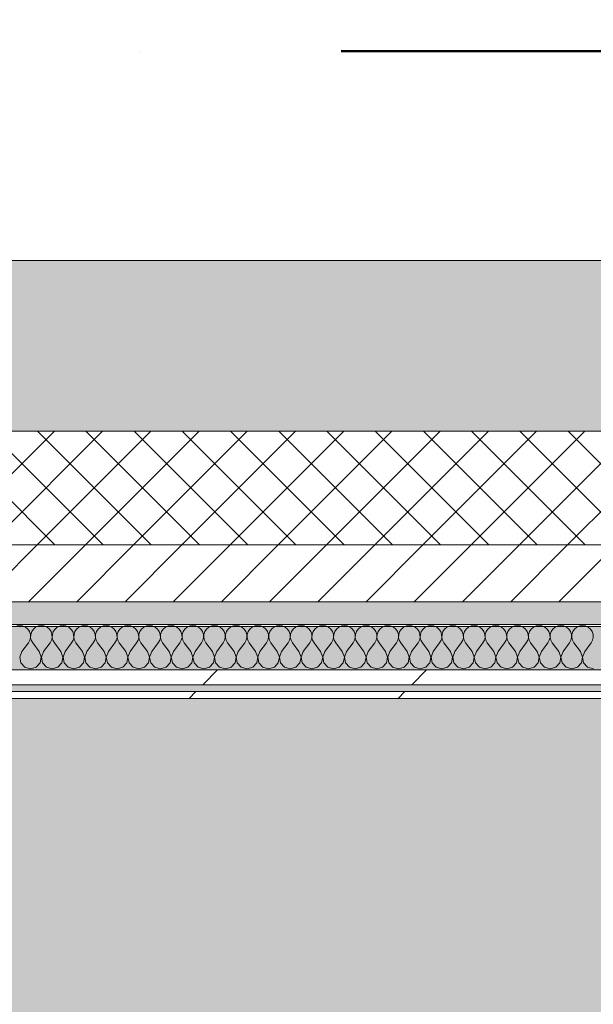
# Model space of a CAD drawing. Header units: millimetres. Extents: x -30280 to 19093, y -19284 to 4746.
# Tile 212 of 256: x -4648 to -4143, y -12673 to -11807. Entities that reach past the tile are written whole.
import ezdxf

# ---------------------------------------------------------------- set-up
doc = ezdxf.new("R2010")
doc.units = ezdxf.units.MM
doc.header["$MEASUREMENT"] = 0
doc.linetypes.add('Punto & Rayas', pattern=[670.277762, 317.5, -176.388889, 0, -176.388874])
doc.linetypes.add('Wipeout_Contour', pattern=[1000, 0, -1000])
for name, color, linetype, lineweight, true_color in [('01_2D_Ambit_Pluma_Nº__242', 7, 'Continuous', 50, 0xfb0013), ('12_FAÇ_Façana_Pluma_Nº__102', 7, 'Continuous', 5, 0xcccccc), ('12_FAÇ_Façana_Pluma_Nº__174', 7, 'Continuous', 13, 0xe4ad2c), ('12_FAÇ_Façana_Pluma_Nº__176', 7, 'Continuous', 15, 0x93a0c6), ('Nuevo_07_CR_Cel Ras pladur_Pluma_Nº__102', 7, 'Continuous', 5, 0xcccccc), ('Nuevo_08_E_Envans secs_Pluma_Nº__102', 7, 'Continuous', 5, 0xcccccc), ('Nuevo_08_E_Envans secs_Pluma_Nº__171', 171, 'Continuous', 13, 0xaaaaff), ('Nuevo_08_E_Envans secs_Pluma_Nº__177', 7, 'Continuous', 15, 0xf7e046)]:
    doc.layers.add(name, color=color, linetype=linetype, lineweight=lineweight, true_color=true_color)
for name, color, linetype in [('12_FAÇ_Façana', 7, 'Continuous'), ('Nuevo_07_CR_Cel Ras pladur', 7, 'Continuous'), ('Nuevo_08_E_Envans secs', 7, 'Continuous')]:
    doc.layers.add(name, color=color, linetype=linetype)
for name, color, linetype, lineweight in [('12_FAÇ_Façana_Pluma_Nº__2', 8, 'Continuous', 5), ('12_FAÇ_Façana_Pluma_Nº__7', 7, 'Continuous', 5), ('Nuevo_08_E_Envans secs_Pluma_Nº__1', 7, 'Continuous', 5)]:
    doc.layers.add(name, color=color, linetype=linetype, lineweight=lineweight)
pattern_1 = [(45, (0, 0), (-183.848, 183.848), [195, -65]), (45, (7e-14, 183.85), (-183.8478, 183.8478), [195, -65])]

# ---------------------------------------------------------------- blocks, each defined once
blk = doc.blocks.new('Forjado_1_1', base_point=(-28050.85, 1700.85))
at = {"layer": 'Nuevo_07_CR_Cel Ras pladur_Pluma_Nº__102', "linetype": 'Continuous', "lineweight": 0, "true_color": 0x333333}
h = blk.add_hatch(color=250, dxfattribs=at)
h.paths.add_polyline_path([(-28050.85, 1700.85), (-1702.11, 1700.85), (-1556.11, 1700.85), (-1556.11, -1703.98), (-1619.11, -1703.98), (-1619.11, -6940.7), (-1544.11, -6940.7), (-1544.11, -7505.7), (-1616.26, -7505.7), (-1616.05, -11923.98), (-1552.9, -11923.98), (-1552.9, -12503.98), (-2036.11, -12503.98), (-2036.11, -12340.7), (-6985.39, -12340.7), (-6985.39, -12549.28), (-7491.4, -12549.28), (-7491.4, -12393.7), (-10655.85, -12393.7), (-10657.1, -13685.07), (-1603.63, -13694.56), (-1609.23, -16937.98), (375.89, -16937.98), (375.89, -16738.98), (1128.89, -16738.98), (1128.89, -17066.98), (2622.91, -17066.98), (5778.89, -17066.98), (5778.89, -16738.98), (6378.89, -16738.98), (6378.89, -12488.98), (5778.89, -12488.98), (5763.89, -12069.98), (3832.9, -12069.98), (2768.91, -12069.98), (2768.91, -12619.14), (2622.91, -12619.14), (2622.91, -12069.98), (843.89, -12069.98), (843.89, -12503.98), (363.89, -12503.98), (363.89, -11923.98), (6641.89, -11923.98), (6627.87, -9203.97), (6003.89, -9207.42), (6010.89, -7490.7), (5790.89, -7490.7), (5790.89, -6940.7), (6010.89, -6940.7), (6010.89, -1710.7), (5770.89, -1710.7), (5770.89, 3861.73), (-28038.85, 3861.73)])
h.paths.add_polyline_path([(7.39, -9099.15), (-1192.61, -9099.15), (-1192.61, 1700.85), (7.39, 1700.85)], flags=0)
h.paths.add_polyline_path([(-1181.11, -11348.2), (-1181.11, -9848.2), (5718.89, -9848.2), (5718.89, -11348.2)], flags=0)
h.paths.add_polyline_path([(38, -16371.48), (-1162, -16371.48), (-1162, -12771.48), (38, -12771.48)], flags=0)
h.paths.add_polyline_path([(2309.36, -16371.48), (1109.36, -16371.48), (1109.36, -12771.48), (2309.36, -12771.48)], flags=0)
h.paths.add_polyline_path([(2226.83, -8799.15), (2226.83, 1400.85), (3726.83, 1400.85), (3726.83, -8799.15)], flags=0)
h.paths.add_polyline_path([(3832.9, -12471.48), (5032.9, -12471.48), (5032.9, -16671.48), (3832.9, -16671.48)], flags=0)
at = {"layer": 'Nuevo_07_CR_Cel Ras pladur_Pluma_Nº__102', "color": 254, "linetype": 'Continuous', "lineweight": 5, "true_color": 0xcccccc, "flags": 128}
blk.add_lwpolyline([(1128.89, -16738.98), (375.89, -16738.98), (375.89, -16937.98), (-1609.23, -16937.98), (-1603.63, -13694.56), (-10657.1, -13685.07), (-10655.85, -12393.7), (-7491.4, -12393.7), (-7491.4, -12549.28), (-6985.39, -12549.28), (-6985.39, -12340.7), (-2036.11, -12340.7), (-2036.11, -12503.98), (-1552.9, -12503.98), (-1552.9, -11923.98), (-1616.05, -11923.98), (-1616.26, -7505.7)], dxfattribs=at)
blk = doc.blocks.new('Muro_21_1', base_point=(-3301.11, -12338.98))
at = {"layer": '12_FAÇ_Façana_Pluma_Nº__102', "linetype": 'Continuous', "lineweight": 0, "true_color": 0xe5e5e5}
blk.add_hatch(color=254, dxfattribs=at).paths.add_polyline_path([(-5841.11, -12018.98), (-5841.11, -12168.98), (-3748.89, -12168.98), (-3748.89, -12018.98)])
at = {"layer": '12_FAÇ_Façana_Pluma_Nº__174', "linetype": 'Continuous', "lineweight": 13, "true_color": 0xe4ad2c}
h = blk.add_hatch(dxfattribs=at)
h.set_pattern_fill('SATE_Aislamiento_0001', color=42, style=0, pattern_type=2)
h.set_pattern_definition([(45, (0, 0), (-21.213203, 21.213203), []), (135, (0, 0), (21.213203, 21.213203), [])])
h.paths.add_polyline_path([(-5841.11, -12268.98), (-3748.89, -12268.98), (-3748.89, -12168.98), (-5841.11, -12168.98)])
at = {"layer": '12_FAÇ_Façana_Pluma_Nº__176', "linetype": 'Continuous', "lineweight": 0, "true_color": 0x495063}
blk.add_hatch(color=251, dxfattribs=at).paths.add_polyline_path([(-5841.11, -12338.98), (-3748.89, -12338.98), (-3748.89, -12318.98), (-5841.11, -12318.98)])
at = {"layer": '12_FAÇ_Façana_Pluma_Nº__2', "linetype": 'Continuous', "lineweight": 5}
h = blk.add_hatch(dxfattribs=at)
h.set_pattern_fill('Ceramic_0001', color=8, style=0, pattern_type=2)
h.set_pattern_definition([(45, (0, 0), (-21.213203, 21.213203), [])])
h.paths.add_polyline_path([(-5841.11, -12318.98), (-3748.89, -12318.98), (-3748.89, -12268.98), (-5841.11, -12268.98)])
at = {"layer": '12_FAÇ_Façana_Pluma_Nº__7', "color": 7, "linetype": 'Continuous', "lineweight": 5}
for p, q in [((-5841.11, -12168.98), (-3748.89, -12168.98)), ((-5841.11, -12268.98), (-3748.89, -12268.98)), ((-5841.11, -12318.98), (-3748.89, -12318.98))]:
    blk.add_line(p, q, dxfattribs=at)
at = {"layer": '12_FAÇ_Façana_Pluma_Nº__7', "color": 7, "linetype": 'Continuous', "lineweight": 5, "flags": 128}
for points in [[(-3748.89, -12018.98), (-5841.11, -12018.98)], [(-5841.11, -12338.98), (-3748.89, -12338.98)]]:
    blk.add_lwpolyline(points, dxfattribs=at)
blk = doc.blocks.new('*X784')
at = {"layer": 'Nuevo_08_E_Envans secs_Pluma_Nº__102', "color": 254, "linetype": 'Continuous', "lineweight": 5, "true_color": 0xcccccc}
for p, q in [((-4647.62, -12339.93), (-4650.22, -12340.29)), ((-4645.02, -12340.29), (-4647.62, -12339.93)), ((-4642.61, -12341.35), (-4645.02, -12340.29)), ((-4640.59, -12343.03), (-4642.61, -12341.35)), ((-4639.1, -12345.19), (-4640.59, -12343.03)), ((-4638.26, -12347.68), (-4639.1, -12345.19)), ((-4637.09, -12345.19), (-4637.93, -12347.68)), ((-4635.6, -12343.03), (-4637.09, -12345.19)), ((-4633.58, -12341.35), (-4635.6, -12343.03)), ((-4631.17, -12340.29), (-4633.58, -12341.35)), ((-4628.57, -12339.93), (-4631.17, -12340.29)), ((-4625.97, -12340.29), (-4628.57, -12339.93)), ((-4623.56, -12341.35), (-4625.97, -12340.29)), ((-4621.54, -12343.03), (-4623.56, -12341.35)), ((-4620.05, -12345.19), (-4621.54, -12343.03)), ((-4619.21, -12347.68), (-4620.05, -12345.19)), ((-4618.04, -12345.19), (-4618.88, -12347.68)), ((-4616.55, -12343.03), (-4618.04, -12345.19)), ((-4614.53, -12341.35), (-4616.55, -12343.03)), ((-4612.13, -12340.29), (-4614.53, -12341.35)), ((-4609.52, -12339.93), (-4612.13, -12340.29)), ((-4606.92, -12340.29), (-4609.52, -12339.93)), ((-4604.52, -12341.35), (-4606.92, -12340.29)), ((-4602.49, -12343.03), (-4604.52, -12341.35)), ((-4601.01, -12345.19), (-4602.49, -12343.03)), ((-4600.17, -12347.68), (-4601.01, -12345.19)), ((-4598.99, -12345.19), (-4599.83, -12347.68)), ((-4597.51, -12343.03), (-4598.99, -12345.19)), ((-4595.48, -12341.35), (-4597.51, -12343.03)), ((-4593.08, -12340.29), (-4595.48, -12341.35)), ((-4590.48, -12339.93), (-4593.08, -12340.29)), ((-4587.87, -12340.29), (-4590.48, -12339.93)), ((-4585.47, -12341.35), (-4587.87, -12340.29)), ((-4583.45, -12343.03), (-4585.47, -12341.35)), ((-4581.96, -12345.19), (-4583.45, -12343.03)), ((-4581.12, -12347.68), (-4581.96, -12345.19)), ((-4579.95, -12345.19), (-4580.79, -12347.68)), ((-4578.46, -12343.03), (-4579.95, -12345.19)), ((-4576.44, -12341.35), (-4578.46, -12343.03)), ((-4574.03, -12340.29), (-4576.44, -12341.35)), ((-4571.43, -12339.93), (-4574.03, -12340.29)), ((-4568.83, -12340.29), (-4571.43, -12339.93)), ((-4566.42, -12341.35), (-4568.83, -12340.29)), ((-4564.4, -12343.03), (-4566.42, -12341.35)), ((-4562.91, -12345.19), (-4564.4, -12343.03)), ((-4562.07, -12347.68), (-4562.91, -12345.19)), ((-4560.9, -12345.19), (-4561.74, -12347.68)), ((-4559.41, -12343.03), (-4560.9, -12345.19)), ((-4557.39, -12341.35), (-4559.41, -12343.03)), ((-4554.98, -12340.29), (-4557.39, -12341.35)), ((-4552.38, -12339.93), (-4554.98, -12340.29)), ((-4549.78, -12340.29), (-4552.38, -12339.93)), ((-4547.37, -12341.35), (-4549.78, -12340.29)), ((-4545.35, -12343.03), (-4547.37, -12341.35)), ((-4543.86, -12345.19), (-4545.35, -12343.03)), ((-4543.02, -12347.68), (-4543.86, -12345.19)), ((-4541.85, -12345.19), (-4542.69, -12347.68)), ((-4540.36, -12343.03), (-4541.85, -12345.19)), ((-4538.34, -12341.35), (-4540.36, -12343.03)), ((-4535.94, -12340.29), (-4538.34, -12341.35)), ((-4533.33, -12339.93), (-4535.94, -12340.29)), ((-4530.73, -12340.29), (-4533.33, -12339.93)), ((-4528.33, -12341.35), (-4530.73, -12340.29)), ((-4526.3, -12343.03), (-4528.33, -12341.35)), ((-4524.81, -12345.19), (-4526.3, -12343.03)), ((-4523.98, -12347.68), (-4524.81, -12345.19)), ((-4522.8, -12345.19), (-4523.64, -12347.68)), ((-4521.32, -12343.03), (-4522.8, -12345.19)), ((-4519.29, -12341.35), (-4521.32, -12343.03)), ((-4516.89, -12340.29), (-4519.29, -12341.35)), ((-4514.29, -12339.93), (-4516.89, -12340.29)), ((-4511.68, -12340.29), (-4514.29, -12339.93)), ((-4509.28, -12341.35), (-4511.68, -12340.29)), ((-4507.26, -12343.03), (-4509.28, -12341.35)), ((-4505.77, -12345.19), (-4507.26, -12343.03)), ((-4504.93, -12347.68), (-4505.77, -12345.19)), ((-4503.76, -12345.19), (-4504.6, -12347.68)), ((-4502.27, -12343.03), (-4503.76, -12345.19)), ((-4500.25, -12341.35), (-4502.27, -12343.03)), ((-4497.84, -12340.29), (-4500.25, -12341.35)), ((-4495.24, -12339.93), (-4497.84, -12340.29)), ((-4492.64, -12340.29), (-4495.24, -12339.93)), ((-4490.23, -12341.35), (-4492.64, -12340.29)), ((-4488.21, -12343.03), (-4490.23, -12341.35)), ((-4486.72, -12345.19), (-4488.21, -12343.03)), ((-4485.88, -12347.68), (-4486.72, -12345.19)), ((-4484.71, -12345.19), (-4485.55, -12347.68)), ((-4483.22, -12343.03), (-4484.71, -12345.19)), ((-4481.2, -12341.35), (-4483.22, -12343.03)), ((-4478.79, -12340.29), (-4481.2, -12341.35)), ((-4476.19, -12339.93), (-4478.79, -12340.29)), ((-4473.59, -12340.29), (-4476.19, -12339.93)), ((-4471.18, -12341.35), (-4473.59, -12340.29)), ((-4469.16, -12343.03), (-4471.18, -12341.35)), ((-4467.67, -12345.19), (-4469.16, -12343.03)), ((-4466.83, -12347.68), (-4467.67, -12345.19)), ((-4465.66, -12345.19), (-4466.5, -12347.68)), ((-4464.17, -12343.03), (-4465.66, -12345.19)), ((-4462.15, -12341.35), (-4464.17, -12343.03)), ((-4459.75, -12340.29), (-4462.15, -12341.35)), ((-4457.14, -12339.93), (-4459.75, -12340.29)), ((-4454.54, -12340.29), (-4457.14, -12339.93)), ((-4452.14, -12341.35), (-4454.54, -12340.29)), ((-4450.11, -12343.03), (-4452.14, -12341.35)), ((-4448.62, -12345.19), (-4450.11, -12343.03)), ((-4447.78, -12347.68), (-4448.62, -12345.19)), ((-4446.61, -12345.19), (-4447.45, -12347.68)), ((-4445.13, -12343.03), (-4446.61, -12345.19)), ((-4443.1, -12341.35), (-4445.13, -12343.03)), ((-4440.7, -12340.29), (-4443.1, -12341.35)), ((-4438.1, -12339.93), (-4440.7, -12340.29)), ((-4435.49, -12340.29), (-4438.1, -12339.93)), ((-4433.09, -12341.35), (-4435.49, -12340.29)), ((-4431.06, -12343.03), (-4433.09, -12341.35)), ((-4429.58, -12345.19), (-4431.06, -12343.03)), ((-4428.74, -12347.68), (-4429.58, -12345.19)), ((-4427.57, -12345.19), (-4428.41, -12347.68)), ((-4426.08, -12343.03), (-4427.57, -12345.19)), ((-4424.05, -12341.35), (-4426.08, -12343.03)), ((-4421.65, -12340.29), (-4424.05, -12341.35)), ((-4419.05, -12339.93), (-4421.65, -12340.29)), ((-4416.45, -12340.29), (-4419.05, -12339.93)), ((-4414.04, -12341.35), (-4416.45, -12340.29)), ((-4412.02, -12343.03), (-4414.04, -12341.35)), ((-4410.53, -12345.19), (-4412.02, -12343.03)), ((-4409.69, -12347.68), (-4410.53, -12345.19)), ((-4408.52, -12345.19), (-4409.36, -12347.68)), ((-4407.03, -12343.03), (-4408.52, -12345.19)), ((-4405.01, -12341.35), (-4407.03, -12343.03)), ((-4402.6, -12340.29), (-4405.01, -12341.35)), ((-4400, -12339.93), (-4402.6, -12340.29)), ((-4397.4, -12340.29), (-4400, -12339.93)), ((-4394.99, -12341.35), (-4397.4, -12340.29)), ((-4392.97, -12343.03), (-4394.99, -12341.35)), ((-4391.48, -12345.19), (-4392.97, -12343.03)), ((-4390.64, -12347.68), (-4391.48, -12345.19)), ((-4389.47, -12345.19), (-4390.31, -12347.68)), ((-4387.98, -12343.03), (-4389.47, -12345.19)), ((-4385.96, -12341.35), (-4387.98, -12343.03)), ((-4383.55, -12340.29), (-4385.96, -12341.35)), ((-4380.95, -12339.93), (-4383.55, -12340.29)), ((-4378.35, -12340.29), (-4380.95, -12339.93)), ((-4375.95, -12341.35), (-4378.35, -12340.29)), ((-4373.92, -12343.03), (-4375.95, -12341.35)), ((-4372.43, -12345.19), (-4373.92, -12343.03)), ((-4371.59, -12347.68), (-4372.43, -12345.19)), ((-4370.42, -12345.19), (-4371.26, -12347.68)), ((-4368.94, -12343.03), (-4370.42, -12345.19)), ((-4366.91, -12341.35), (-4368.94, -12343.03)), ((-4364.51, -12340.29), (-4366.91, -12341.35)), ((-4361.9, -12339.93), (-4364.51, -12340.29)), ((-4359.3, -12340.29), (-4361.9, -12339.93)), ((-4356.9, -12341.35), (-4359.3, -12340.29)), ((-4354.87, -12343.03), (-4356.9, -12341.35)), ((-4353.39, -12345.19), (-4354.87, -12343.03)), ((-4352.55, -12347.68), (-4353.39, -12345.19)), ((-4351.38, -12345.19), (-4352.22, -12347.68)), ((-4349.89, -12343.03), (-4351.38, -12345.19)), ((-4347.86, -12341.35), (-4349.89, -12343.03)), ((-4345.46, -12340.29), (-4347.86, -12341.35)), ((-4342.86, -12339.93), (-4345.46, -12340.29)), ((-4340.25, -12340.29), (-4342.86, -12339.93)), ((-4337.85, -12341.35), (-4340.25, -12340.29)), ((-4335.83, -12343.03), (-4337.85, -12341.35)), ((-4334.34, -12345.19), (-4335.83, -12343.03)), ((-4333.5, -12347.68), (-4334.34, -12345.19)), ((-4332.33, -12345.19), (-4333.17, -12347.68)), ((-4330.84, -12343.03), (-4332.33, -12345.19)), ((-4328.82, -12341.35), (-4330.84, -12343.03)), ((-4326.41, -12340.29), (-4328.82, -12341.35)), ((-4323.81, -12339.93), (-4326.41, -12340.29)), ((-4321.21, -12340.29), (-4323.81, -12339.93)), ((-4318.8, -12341.35), (-4321.21, -12340.29)), ((-4316.78, -12343.03), (-4318.8, -12341.35)), ((-4315.29, -12345.19), (-4316.78, -12343.03)), ((-4314.45, -12347.68), (-4315.29, -12345.19)), ((-4313.28, -12345.19), (-4314.12, -12347.68)), ((-4311.79, -12343.03), (-4313.28, -12345.19)), ((-4309.77, -12341.35), (-4311.79, -12343.03)), ((-4307.36, -12340.29), (-4309.77, -12341.35)), ((-4304.76, -12339.93), (-4307.36, -12340.29)), ((-4302.16, -12340.29), (-4304.76, -12339.93)), ((-4299.75, -12341.35), (-4302.16, -12340.29)), ((-4297.73, -12343.03), (-4299.75, -12341.35)), ((-4296.24, -12345.19), (-4297.73, -12343.03)), ((-4295.4, -12347.68), (-4296.24, -12345.19)), ((-4294.23, -12345.19), (-4295.07, -12347.68)), ((-4292.74, -12343.03), (-4294.23, -12345.19)), ((-4290.72, -12341.35), (-4292.74, -12343.03)), ((-4288.32, -12340.29), (-4290.72, -12341.35)), ((-4285.71, -12339.93), (-4288.32, -12340.29)), ((-4283.11, -12340.29), (-4285.71, -12339.93)), ((-4280.71, -12341.35), (-4283.11, -12340.29)), ((-4278.68, -12343.03), (-4280.71, -12341.35)), ((-4277.2, -12345.19), (-4278.68, -12343.03)), ((-4276.36, -12347.68), (-4277.2, -12345.19)), ((-4275.19, -12345.19), (-4276.02, -12347.68)), ((-4273.7, -12343.03), (-4275.19, -12345.19)), ((-4271.67, -12341.35), (-4273.7, -12343.03)), ((-4269.27, -12340.29), (-4271.67, -12341.35)), ((-4266.67, -12339.93), (-4269.27, -12340.29)), ((-4264.06, -12340.29), (-4266.67, -12339.93)), ((-4261.66, -12341.35), (-4264.06, -12340.29)), ((-4259.64, -12343.03), (-4261.66, -12341.35)), ((-4258.15, -12345.19), (-4259.64, -12343.03)), ((-4257.31, -12347.68), (-4258.15, -12345.19)), ((-4256.14, -12345.19), (-4256.98, -12347.68)), ((-4254.65, -12343.03), (-4256.14, -12345.19)), ((-4252.63, -12341.35), (-4254.65, -12343.03)), ((-4250.22, -12340.29), (-4252.63, -12341.35)), ((-4247.62, -12339.93), (-4250.22, -12340.29)), ((-4245.02, -12340.29), (-4247.62, -12339.93)), ((-4242.61, -12341.35), (-4245.02, -12340.29)), ((-4240.59, -12343.03), (-4242.61, -12341.35)), ((-4239.1, -12345.19), (-4240.59, -12343.03)), ((-4238.26, -12347.68), (-4239.1, -12345.19)), ((-4237.09, -12345.19), (-4237.93, -12347.68)), ((-4235.6, -12343.03), (-4237.09, -12345.19)), ((-4233.58, -12341.35), (-4235.6, -12343.03)), ((-4231.17, -12340.29), (-4233.58, -12341.35)), ((-4228.57, -12339.93), (-4231.17, -12340.29)), ((-4225.97, -12340.29), (-4228.57, -12339.93)), ((-4223.56, -12341.35), (-4225.97, -12340.29)), ((-4221.54, -12343.03), (-4223.56, -12341.35)), ((-4220.05, -12345.19), (-4221.54, -12343.03)), ((-4219.21, -12347.68), (-4220.05, -12345.19)), ((-4218.04, -12345.19), (-4218.88, -12347.68)), ((-4216.55, -12343.03), (-4218.04, -12345.19)), ((-4214.53, -12341.35), (-4216.55, -12343.03)), ((-4212.13, -12340.29), (-4214.53, -12341.35)), ((-4209.52, -12339.93), (-4212.13, -12340.29)), ((-4206.92, -12340.29), (-4209.52, -12339.93)), ((-4204.52, -12341.35), (-4206.92, -12340.29)), ((-4202.49, -12343.03), (-4204.52, -12341.35)), ((-4201.01, -12345.19), (-4202.49, -12343.03)), ((-4200.17, -12347.68), (-4201.01, -12345.19)), ((-4198.99, -12345.19), (-4199.83, -12347.68)), ((-4197.51, -12343.03), (-4198.99, -12345.19)), ((-4195.48, -12341.35), (-4197.51, -12343.03)), ((-4193.08, -12340.29), (-4195.48, -12341.35)), ((-4190.48, -12339.93), (-4193.08, -12340.29)), ((-4187.87, -12340.29), (-4190.48, -12339.93)), ((-4185.47, -12341.35), (-4187.87, -12340.29)), ((-4183.45, -12343.03), (-4185.47, -12341.35)), ((-4181.96, -12345.19), (-4183.45, -12343.03)), ((-4181.12, -12347.68), (-4181.96, -12345.19)), ((-4179.95, -12345.19), (-4180.79, -12347.68)), ((-4178.46, -12343.03), (-4179.95, -12345.19)), ((-4176.44, -12341.35), (-4178.46, -12343.03)), ((-4174.03, -12340.29), (-4176.44, -12341.35)), ((-4171.43, -12339.93), (-4174.03, -12340.29)), ((-4168.83, -12340.29), (-4171.43, -12339.93)), ((-4166.42, -12341.35), (-4168.83, -12340.29)), ((-4164.4, -12343.03), (-4166.42, -12341.35)), ((-4162.91, -12345.19), (-4164.4, -12343.03)), ((-4162.07, -12347.68), (-4162.91, -12345.19)), ((-4160.9, -12345.19), (-4161.74, -12347.68)), ((-4159.41, -12343.03), (-4160.9, -12345.19)), ((-4157.39, -12341.35), (-4159.41, -12343.03)), ((-4154.98, -12340.29), (-4157.39, -12341.35)), ((-4152.38, -12339.93), (-4154.98, -12340.29)), ((-4149.78, -12340.29), (-4152.38, -12339.93)), ((-4147.37, -12341.35), (-4149.78, -12340.29)), ((-4145.35, -12343.03), (-4147.37, -12341.35)), ((-4143.86, -12345.19), (-4145.35, -12343.03)), ((-4143.02, -12347.68), (-4143.86, -12345.19)), ((-4645.71, -12362.79), (-4640, -12355.17)), ((-4640, -12355.17), (-4638.73, -12352.87)), ((-4638.73, -12352.87), (-4638.13, -12350.31)), ((-4638.13, -12350.31), (-4638.26, -12347.68)), ((-4637.93, -12347.68), (-4638.06, -12350.31)), ((-4638.06, -12350.31), (-4637.46, -12352.87)), ((-4637.46, -12352.87), (-4636.19, -12355.17)), ((-4630.48, -12362.79), (-4636.19, -12355.17)), ((-4626.67, -12362.79), (-4620.95, -12355.17)), ((-4620.95, -12355.17), (-4619.68, -12352.87)), ((-4619.68, -12352.87), (-4619.09, -12350.31)), ((-4619.09, -12350.31), (-4619.21, -12347.68)), ((-4618.88, -12347.68), (-4619.01, -12350.31)), ((-4619.01, -12350.31), (-4618.41, -12352.87)), ((-4618.41, -12352.87), (-4617.14, -12355.17)), ((-4611.43, -12362.79), (-4617.14, -12355.17)), ((-4607.62, -12362.79), (-4601.9, -12355.17)), ((-4601.9, -12355.17), (-4600.63, -12352.87)), ((-4600.63, -12352.87), (-4600.04, -12350.31)), ((-4600.04, -12350.31), (-4600.17, -12347.68)), ((-4599.83, -12347.68), (-4599.96, -12350.31)), ((-4599.96, -12350.31), (-4599.37, -12352.87)), ((-4599.37, -12352.87), (-4598.1, -12355.17)), ((-4592.38, -12362.79), (-4598.1, -12355.17)), ((-4588.57, -12362.79), (-4582.86, -12355.17)), ((-4582.86, -12355.17), (-4581.59, -12352.87)), ((-4581.59, -12352.87), (-4580.99, -12350.31)), ((-4580.99, -12350.31), (-4581.12, -12347.68)), ((-4580.79, -12347.68), (-4580.91, -12350.31)), ((-4580.91, -12350.31), (-4580.32, -12352.87)), ((-4580.32, -12352.87), (-4579.05, -12355.17)), ((-4573.33, -12362.79), (-4579.05, -12355.17)), ((-4569.52, -12362.79), (-4563.81, -12355.17)), ((-4563.81, -12355.17), (-4562.54, -12352.87)), ((-4562.54, -12352.87), (-4561.94, -12350.31)), ((-4561.94, -12350.31), (-4562.07, -12347.68)), ((-4561.74, -12347.68), (-4561.87, -12350.31)), ((-4561.87, -12350.31), (-4561.27, -12352.87)), ((-4561.27, -12352.87), (-4560, -12355.17)), ((-4554.29, -12362.79), (-4560, -12355.17)), ((-4550.48, -12362.79), (-4544.76, -12355.17)), ((-4544.76, -12355.17), (-4543.49, -12352.87)), ((-4543.49, -12352.87), (-4542.9, -12350.31)), ((-4542.9, -12350.31), (-4543.02, -12347.68)), ((-4542.69, -12347.68), (-4542.82, -12350.31)), ((-4542.82, -12350.31), (-4542.22, -12352.87)), ((-4542.22, -12352.87), (-4540.95, -12355.17)), ((-4535.24, -12362.79), (-4540.95, -12355.17)), ((-4531.43, -12362.79), (-4525.71, -12355.17)), ((-4525.71, -12355.17), (-4524.44, -12352.87)), ((-4524.44, -12352.87), (-4523.85, -12350.31)), ((-4523.85, -12350.31), (-4523.98, -12347.68)), ((-4523.64, -12347.68), (-4523.77, -12350.31)), ((-4523.77, -12350.31), (-4523.18, -12352.87)), ((-4523.18, -12352.87), (-4521.9, -12355.17)), ((-4516.19, -12362.79), (-4521.9, -12355.17)), ((-4512.38, -12362.79), (-4506.67, -12355.17)), ((-4506.67, -12355.17), (-4505.4, -12352.87)), ((-4505.4, -12352.87), (-4504.8, -12350.31)), ((-4504.8, -12350.31), (-4504.93, -12347.68)), ((-4504.6, -12347.68), (-4504.72, -12350.31)), ((-4504.72, -12350.31), (-4504.13, -12352.87)), ((-4504.13, -12352.87), (-4502.86, -12355.17)), ((-4497.14, -12362.79), (-4502.86, -12355.17)), ((-4493.33, -12362.79), (-4487.62, -12355.17)), ((-4487.62, -12355.17), (-4486.35, -12352.87)), ((-4486.35, -12352.87), (-4485.75, -12350.31)), ((-4485.75, -12350.31), (-4485.88, -12347.68)), ((-4485.55, -12347.68), (-4485.68, -12350.31)), ((-4485.68, -12350.31), (-4485.08, -12352.87)), ((-4485.08, -12352.87), (-4483.81, -12355.17)), ((-4478.1, -12362.79), (-4483.81, -12355.17)), ((-4474.29, -12362.79), (-4468.57, -12355.17)), ((-4468.57, -12355.17), (-4467.3, -12352.87)), ((-4467.3, -12352.87), (-4466.71, -12350.31)), ((-4466.71, -12350.31), (-4466.83, -12347.68)), ((-4466.5, -12347.68), (-4466.63, -12350.31)), ((-4466.63, -12350.31), (-4466.03, -12352.87)), ((-4466.03, -12352.87), (-4464.76, -12355.17)), ((-4459.05, -12362.79), (-4464.76, -12355.17)), ((-4455.24, -12362.79), (-4449.52, -12355.17)), ((-4449.52, -12355.17), (-4448.25, -12352.87)), ((-4448.25, -12352.87), (-4447.66, -12350.31)), ((-4447.66, -12350.31), (-4447.78, -12347.68)), ((-4447.45, -12347.68), (-4447.58, -12350.31)), ((-4447.58, -12350.31), (-4446.99, -12352.87)), ((-4446.99, -12352.87), (-4445.71, -12355.17)), ((-4440, -12362.79), (-4445.71, -12355.17)), ((-4436.19, -12362.79), (-4430.48, -12355.17)), ((-4430.48, -12355.17), (-4429.2, -12352.87)), ((-4429.2, -12352.87), (-4428.61, -12350.31)), ((-4428.61, -12350.31), (-4428.74, -12347.68)), ((-4428.41, -12347.68), (-4428.53, -12350.31)), ((-4428.53, -12350.31), (-4427.94, -12352.87)), ((-4427.94, -12352.87), (-4426.67, -12355.17)), ((-4420.95, -12362.79), (-4426.67, -12355.17)), ((-4417.14, -12362.79), (-4411.43, -12355.17)), ((-4411.43, -12355.17), (-4410.16, -12352.87)), ((-4410.16, -12352.87), (-4409.56, -12350.31)), ((-4409.56, -12350.31), (-4409.69, -12347.68)), ((-4409.36, -12347.68), (-4409.49, -12350.31)), ((-4409.49, -12350.31), (-4408.89, -12352.87)), ((-4408.89, -12352.87), (-4407.62, -12355.17)), ((-4401.9, -12362.79), (-4407.62, -12355.17)), ((-4398.1, -12362.79), (-4392.38, -12355.17)), ((-4392.38, -12355.17), (-4391.11, -12352.87)), ((-4391.11, -12352.87), (-4390.51, -12350.31)), ((-4390.51, -12350.31), (-4390.64, -12347.68)), ((-4390.31, -12347.68), (-4390.44, -12350.31)), ((-4390.44, -12350.31), (-4389.84, -12352.87)), ((-4389.84, -12352.87), (-4388.57, -12355.17)), ((-4382.86, -12362.79), (-4388.57, -12355.17)), ((-4379.05, -12362.79), (-4373.33, -12355.17)), ((-4373.33, -12355.17), (-4372.06, -12352.87)), ((-4372.06, -12352.87), (-4371.47, -12350.31)), ((-4371.47, -12350.31), (-4371.59, -12347.68)), ((-4371.26, -12347.68), (-4371.39, -12350.31)), ((-4371.39, -12350.31), (-4370.8, -12352.87)), ((-4370.8, -12352.87), (-4369.52, -12355.17)), ((-4363.81, -12362.79), (-4369.52, -12355.17)), ((-4360, -12362.79), (-4354.29, -12355.17)), ((-4354.29, -12355.17), (-4353.01, -12352.87)), ((-4353.01, -12352.87), (-4352.42, -12350.31)), ((-4352.42, -12350.31), (-4352.55, -12347.68)), ((-4352.22, -12347.68), (-4352.34, -12350.31)), ((-4352.34, -12350.31), (-4351.75, -12352.87)), ((-4351.75, -12352.87), (-4350.48, -12355.17)), ((-4344.76, -12362.79), (-4350.48, -12355.17)), ((-4340.95, -12362.79), (-4335.24, -12355.17)), ((-4335.24, -12355.17), (-4333.97, -12352.87)), ((-4333.97, -12352.87), (-4333.37, -12350.31)), ((-4333.37, -12350.31), (-4333.5, -12347.68)), ((-4333.17, -12347.68), (-4333.29, -12350.31)), ((-4333.29, -12350.31), (-4332.7, -12352.87)), ((-4332.7, -12352.87), (-4331.43, -12355.17)), ((-4325.71, -12362.79), (-4331.43, -12355.17)), ((-4321.9, -12362.79), (-4316.19, -12355.17)), ((-4316.19, -12355.17), (-4314.92, -12352.87)), ((-4314.92, -12352.87), (-4314.32, -12350.31)), ((-4314.32, -12350.31), (-4314.45, -12347.68)), ((-4314.12, -12347.68), (-4314.25, -12350.31)), ((-4314.25, -12350.31), (-4313.65, -12352.87)), ((-4313.65, -12352.87), (-4312.38, -12355.17)), ((-4306.67, -12362.79), (-4312.38, -12355.17)), ((-4302.86, -12362.79), (-4297.14, -12355.17)), ((-4297.14, -12355.17), (-4295.87, -12352.87)), ((-4295.87, -12352.87), (-4295.28, -12350.31)), ((-4295.28, -12350.31), (-4295.4, -12347.68)), ((-4295.07, -12347.68), (-4295.2, -12350.31)), ((-4295.2, -12350.31), (-4294.6, -12352.87)), ((-4294.6, -12352.87), (-4293.33, -12355.17)), ((-4287.62, -12362.79), (-4293.33, -12355.17)), ((-4283.81, -12362.79), (-4278.1, -12355.17)), ((-4278.1, -12355.17), (-4276.82, -12352.87)), ((-4276.82, -12352.87), (-4276.23, -12350.31)), ((-4276.23, -12350.31), (-4276.36, -12347.68)), ((-4276.02, -12347.68), (-4276.15, -12350.31)), ((-4276.15, -12350.31), (-4275.56, -12352.87)), ((-4275.56, -12352.87), (-4274.29, -12355.17)), ((-4268.57, -12362.79), (-4274.29, -12355.17)), ((-4264.76, -12362.79), (-4259.05, -12355.17)), ((-4259.05, -12355.17), (-4257.78, -12352.87)), ((-4257.78, -12352.87), (-4257.18, -12350.31)), ((-4257.18, -12350.31), (-4257.31, -12347.68)), ((-4256.98, -12347.68), (-4257.1, -12350.31)), ((-4257.1, -12350.31), (-4256.51, -12352.87)), ((-4256.51, -12352.87), (-4255.24, -12355.17)), ((-4249.52, -12362.79), (-4255.24, -12355.17)), ((-4245.71, -12362.79), (-4240, -12355.17)), ((-4240, -12355.17), (-4238.73, -12352.87)), ((-4238.73, -12352.87), (-4238.13, -12350.31)), ((-4238.13, -12350.31), (-4238.26, -12347.68)), ((-4237.93, -12347.68), (-4238.06, -12350.31)), ((-4238.06, -12350.31), (-4237.46, -12352.87)), ((-4237.46, -12352.87), (-4236.19, -12355.17)), ((-4230.48, -12362.79), (-4236.19, -12355.17)), ((-4226.67, -12362.79), (-4220.95, -12355.17)), ((-4220.95, -12355.17), (-4219.68, -12352.87)), ((-4219.68, -12352.87), (-4219.09, -12350.31)), ((-4219.09, -12350.31), (-4219.21, -12347.68)), ((-4218.88, -12347.68), (-4219.01, -12350.31)), ((-4219.01, -12350.31), (-4218.41, -12352.87)), ((-4218.41, -12352.87), (-4217.14, -12355.17)), ((-4211.43, -12362.79), (-4217.14, -12355.17)), ((-4207.62, -12362.79), (-4201.9, -12355.17)), ((-4201.9, -12355.17), (-4200.63, -12352.87)), ((-4200.63, -12352.87), (-4200.04, -12350.31)), ((-4200.04, -12350.31), (-4200.17, -12347.68)), ((-4199.83, -12347.68), (-4199.96, -12350.31)), ((-4199.96, -12350.31), (-4199.37, -12352.87)), ((-4199.37, -12352.87), (-4198.1, -12355.17)), ((-4192.38, -12362.79), (-4198.1, -12355.17)), ((-4188.57, -12362.79), (-4182.86, -12355.17)), ((-4182.86, -12355.17), (-4181.59, -12352.87)), ((-4181.59, -12352.87), (-4180.99, -12350.31)), ((-4180.99, -12350.31), (-4181.12, -12347.68)), ((-4180.79, -12347.68), (-4180.91, -12350.31)), ((-4180.91, -12350.31), (-4180.32, -12352.87)), ((-4180.32, -12352.87), (-4179.05, -12355.17)), ((-4173.33, -12362.79), (-4179.05, -12355.17)), ((-4169.52, -12362.79), (-4163.81, -12355.17)), ((-4163.81, -12355.17), (-4162.54, -12352.87)), ((-4162.54, -12352.87), (-4161.94, -12350.31)), ((-4161.94, -12350.31), (-4162.07, -12347.68)), ((-4161.74, -12347.68), (-4161.87, -12350.31)), ((-4161.87, -12350.31), (-4161.27, -12352.87)), ((-4161.27, -12352.87), (-4160, -12355.17)), ((-4154.29, -12362.79), (-4160, -12355.17)), ((-4150.48, -12362.79), (-4144.76, -12355.17)), ((-4144.76, -12355.17), (-4143.49, -12352.87)), ((-4143.49, -12352.87), (-4142.9, -12350.31)), ((-4142.9, -12350.31), (-4143.02, -12347.68)), ((-4645.71, -12362.79), (-4647.58, -12367.64)), ((-4628.61, -12367.64), (-4630.48, -12362.79)), ((-4626.67, -12362.79), (-4628.53, -12367.64)), ((-4609.56, -12367.64), (-4611.43, -12362.79)), ((-4607.62, -12362.79), (-4609.49, -12367.64)), ((-4590.51, -12367.64), (-4592.38, -12362.79)), ((-4588.57, -12362.79), (-4590.44, -12367.64)), ((-4571.47, -12367.64), (-4573.33, -12362.79)), ((-4569.52, -12362.79), (-4571.39, -12367.64)), ((-4552.42, -12367.64), (-4554.29, -12362.79)), ((-4550.48, -12362.79), (-4552.34, -12367.64)), ((-4533.37, -12367.64), (-4535.24, -12362.79)), ((-4531.43, -12362.79), (-4533.29, -12367.64)), ((-4514.32, -12367.64), (-4516.19, -12362.79)), ((-4512.38, -12362.79), (-4514.25, -12367.64)), ((-4495.28, -12367.64), (-4497.14, -12362.79)), ((-4493.33, -12362.79), (-4495.2, -12367.64)), ((-4476.23, -12367.64), (-4478.1, -12362.79)), ((-4474.29, -12362.79), (-4476.15, -12367.64)), ((-4457.18, -12367.64), (-4459.05, -12362.79)), ((-4455.24, -12362.79), (-4457.1, -12367.64)), ((-4438.13, -12367.64), (-4440, -12362.79)), ((-4436.19, -12362.79), (-4438.06, -12367.64)), ((-4419.09, -12367.64), (-4420.95, -12362.79)), ((-4417.14, -12362.79), (-4419.01, -12367.64)), ((-4400.04, -12367.64), (-4401.9, -12362.79)), ((-4398.1, -12362.79), (-4399.96, -12367.64)), ((-4380.99, -12367.64), (-4382.86, -12362.79)), ((-4379.05, -12362.79), (-4380.91, -12367.64)), ((-4361.94, -12367.64), (-4363.81, -12362.79)), ((-4360, -12362.79), (-4361.87, -12367.64)), ((-4342.9, -12367.64), (-4344.76, -12362.79)), ((-4340.95, -12362.79), (-4342.82, -12367.64)), ((-4323.85, -12367.64), (-4325.71, -12362.79)), ((-4321.9, -12362.79), (-4323.77, -12367.64)), ((-4304.8, -12367.64), (-4306.67, -12362.79)), ((-4302.86, -12362.79), (-4304.72, -12367.64)), ((-4285.75, -12367.64), (-4287.62, -12362.79)), ((-4283.81, -12362.79), (-4285.68, -12367.64)), ((-4266.71, -12367.64), (-4268.57, -12362.79)), ((-4264.76, -12362.79), (-4266.63, -12367.64)), ((-4247.66, -12367.64), (-4249.52, -12362.79)), ((-4245.71, -12362.79), (-4247.58, -12367.64)), ((-4228.61, -12367.64), (-4230.48, -12362.79)), ((-4226.67, -12362.79), (-4228.53, -12367.64)), ((-4209.56, -12367.64), (-4211.43, -12362.79)), ((-4207.62, -12362.79), (-4209.49, -12367.64)), ((-4190.51, -12367.64), (-4192.38, -12362.79)), ((-4188.57, -12362.79), (-4190.44, -12367.64)), ((-4171.47, -12367.64), (-4173.33, -12362.79)), ((-4169.52, -12362.79), (-4171.39, -12367.64)), ((-4152.42, -12367.64), (-4154.29, -12362.79)), ((-4150.48, -12362.79), (-4152.34, -12367.64)), ((-4647.58, -12367.64), (-4646.61, -12372.76)), ((-4646.61, -12372.76), (-4643.1, -12376.6)), ((-4633.09, -12376.6), (-4629.58, -12372.76)), ((-4629.58, -12372.76), (-4628.61, -12367.64)), ((-4628.53, -12367.64), (-4627.57, -12372.76)), ((-4627.57, -12372.76), (-4624.05, -12376.6)), ((-4614.04, -12376.6), (-4610.53, -12372.76)), ((-4610.53, -12372.76), (-4609.56, -12367.64)), ((-4609.49, -12367.64), (-4608.52, -12372.76)), ((-4608.52, -12372.76), (-4605.01, -12376.6)), ((-4594.99, -12376.6), (-4591.48, -12372.76)), ((-4591.48, -12372.76), (-4590.51, -12367.64)), ((-4590.44, -12367.64), (-4589.47, -12372.76)), ((-4589.47, -12372.76), (-4585.96, -12376.6)), ((-4575.95, -12376.6), (-4572.43, -12372.76)), ((-4572.43, -12372.76), (-4571.47, -12367.64)), ((-4571.39, -12367.64), (-4570.42, -12372.76)), ((-4570.42, -12372.76), (-4566.91, -12376.6)), ((-4556.9, -12376.6), (-4553.39, -12372.76)), ((-4553.39, -12372.76), (-4552.42, -12367.64)), ((-4552.34, -12367.64), (-4551.38, -12372.76)), ((-4551.38, -12372.76), (-4547.86, -12376.6)), ((-4537.85, -12376.6), (-4534.34, -12372.76)), ((-4534.34, -12372.76), (-4533.37, -12367.64)), ((-4533.29, -12367.64), (-4532.33, -12372.76)), ((-4532.33, -12372.76), (-4528.82, -12376.6)), ((-4518.8, -12376.6), (-4515.29, -12372.76)), ((-4515.29, -12372.76), (-4514.32, -12367.64)), ((-4514.25, -12367.64), (-4513.28, -12372.76)), ((-4513.28, -12372.76), (-4509.77, -12376.6)), ((-4499.75, -12376.6), (-4496.24, -12372.76)), ((-4496.24, -12372.76), (-4495.28, -12367.64)), ((-4495.2, -12367.64), (-4494.23, -12372.76)), ((-4494.23, -12372.76), (-4490.72, -12376.6)), ((-4480.71, -12376.6), (-4477.2, -12372.76)), ((-4477.2, -12372.76), (-4476.23, -12367.64)), ((-4476.15, -12367.64), (-4475.19, -12372.76)), ((-4475.19, -12372.76), (-4471.67, -12376.6)), ((-4461.66, -12376.6), (-4458.15, -12372.76)), ((-4458.15, -12372.76), (-4457.18, -12367.64)), ((-4457.1, -12367.64), (-4456.14, -12372.76)), ((-4456.14, -12372.76), (-4452.63, -12376.6)), ((-4442.61, -12376.6), (-4439.1, -12372.76)), ((-4439.1, -12372.76), (-4438.13, -12367.64)), ((-4438.06, -12367.64), (-4437.09, -12372.76)), ((-4437.09, -12372.76), (-4433.58, -12376.6)), ((-4423.56, -12376.6), (-4420.05, -12372.76)), ((-4420.05, -12372.76), (-4419.09, -12367.64)), ((-4419.01, -12367.64), (-4418.04, -12372.76)), ((-4418.04, -12372.76), (-4414.53, -12376.6)), ((-4404.52, -12376.6), (-4401.01, -12372.76)), ((-4401.01, -12372.76), (-4400.04, -12367.64)), ((-4399.96, -12367.64), (-4398.99, -12372.76)), ((-4398.99, -12372.76), (-4395.48, -12376.6)), ((-4385.47, -12376.6), (-4381.96, -12372.76)), ((-4381.96, -12372.76), (-4380.99, -12367.64)), ((-4380.91, -12367.64), (-4379.95, -12372.76)), ((-4379.95, -12372.76), (-4376.44, -12376.6)), ((-4366.42, -12376.6), (-4362.91, -12372.76)), ((-4362.91, -12372.76), (-4361.94, -12367.64)), ((-4361.87, -12367.64), (-4360.9, -12372.76)), ((-4360.9, -12372.76), (-4357.39, -12376.6)), ((-4347.37, -12376.6), (-4343.86, -12372.76)), ((-4343.86, -12372.76), (-4342.9, -12367.64)), ((-4342.82, -12367.64), (-4341.85, -12372.76)), ((-4341.85, -12372.76), (-4338.34, -12376.6)), ((-4328.33, -12376.6), (-4324.81, -12372.76)), ((-4324.81, -12372.76), (-4323.85, -12367.64)), ((-4323.77, -12367.64), (-4322.8, -12372.76)), ((-4322.8, -12372.76), (-4319.29, -12376.6)), ((-4309.28, -12376.6), (-4305.77, -12372.76)), ((-4305.77, -12372.76), (-4304.8, -12367.64)), ((-4304.72, -12367.64), (-4303.76, -12372.76)), ((-4303.76, -12372.76), (-4300.25, -12376.6)), ((-4290.23, -12376.6), (-4286.72, -12372.76)), ((-4286.72, -12372.76), (-4285.75, -12367.64)), ((-4285.68, -12367.64), (-4284.71, -12372.76)), ((-4284.71, -12372.76), (-4281.2, -12376.6)), ((-4271.18, -12376.6), (-4267.67, -12372.76)), ((-4267.67, -12372.76), (-4266.71, -12367.64)), ((-4266.63, -12367.64), (-4265.66, -12372.76)), ((-4265.66, -12372.76), (-4262.15, -12376.6)), ((-4252.14, -12376.6), (-4248.62, -12372.76)), ((-4248.62, -12372.76), (-4247.66, -12367.64)), ((-4247.58, -12367.64), (-4246.61, -12372.76)), ((-4246.61, -12372.76), (-4243.1, -12376.6)), ((-4233.09, -12376.6), (-4229.58, -12372.76)), ((-4229.58, -12372.76), (-4228.61, -12367.64)), ((-4228.53, -12367.64), (-4227.57, -12372.76)), ((-4227.57, -12372.76), (-4224.05, -12376.6)), ((-4214.04, -12376.6), (-4210.53, -12372.76)), ((-4210.53, -12372.76), (-4209.56, -12367.64)), ((-4209.49, -12367.64), (-4208.52, -12372.76)), ((-4208.52, -12372.76), (-4205.01, -12376.6)), ((-4194.99, -12376.6), (-4191.48, -12372.76)), ((-4191.48, -12372.76), (-4190.51, -12367.64)), ((-4190.44, -12367.64), (-4189.47, -12372.76)), ((-4189.47, -12372.76), (-4185.96, -12376.6)), ((-4175.95, -12376.6), (-4172.43, -12372.76)), ((-4172.43, -12372.76), (-4171.47, -12367.64)), ((-4171.39, -12367.64), (-4170.42, -12372.76)), ((-4170.42, -12372.76), (-4166.91, -12376.6)), ((-4156.9, -12376.6), (-4153.39, -12372.76)), ((-4153.39, -12372.76), (-4152.42, -12367.64)), ((-4152.34, -12367.64), (-4151.38, -12372.76)), ((-4151.38, -12372.76), (-4147.86, -12376.6)), ((-4643.1, -12376.6), (-4638.1, -12378.02)), ((-4638.1, -12378.02), (-4633.09, -12376.6)), ((-4624.05, -12376.6), (-4619.05, -12378.02)), ((-4619.05, -12378.02), (-4614.04, -12376.6)), ((-4605.01, -12376.6), (-4600, -12378.02)), ((-4600, -12378.02), (-4594.99, -12376.6)), ((-4585.96, -12376.6), (-4580.95, -12378.02)), ((-4580.95, -12378.02), (-4575.95, -12376.6)), ((-4566.91, -12376.6), (-4561.9, -12378.02)), ((-4561.9, -12378.02), (-4556.9, -12376.6)), ((-4547.86, -12376.6), (-4542.86, -12378.02)), ((-4542.86, -12378.02), (-4537.85, -12376.6)), ((-4528.82, -12376.6), (-4523.81, -12378.02)), ((-4523.81, -12378.02), (-4518.8, -12376.6)), ((-4509.77, -12376.6), (-4504.76, -12378.02)), ((-4504.76, -12378.02), (-4499.75, -12376.6)), ((-4490.72, -12376.6), (-4485.71, -12378.02)), ((-4485.71, -12378.02), (-4480.71, -12376.6)), ((-4471.67, -12376.6), (-4466.67, -12378.02)), ((-4466.67, -12378.02), (-4461.66, -12376.6)), ((-4452.63, -12376.6), (-4447.62, -12378.02)), ((-4447.62, -12378.02), (-4442.61, -12376.6)), ((-4433.58, -12376.6), (-4428.57, -12378.02)), ((-4428.57, -12378.02), (-4423.56, -12376.6)), ((-4414.53, -12376.6), (-4409.52, -12378.02)), ((-4409.52, -12378.02), (-4404.52, -12376.6)), ((-4395.48, -12376.6), (-4390.48, -12378.02)), ((-4390.48, -12378.02), (-4385.47, -12376.6)), ((-4376.44, -12376.6), (-4371.43, -12378.02)), ((-4371.43, -12378.02), (-4366.42, -12376.6)), ((-4357.39, -12376.6), (-4352.38, -12378.02)), ((-4352.38, -12378.02), (-4347.37, -12376.6)), ((-4338.34, -12376.6), (-4333.33, -12378.02)), ((-4333.33, -12378.02), (-4328.33, -12376.6)), ((-4319.29, -12376.6), (-4314.29, -12378.02)), ((-4314.29, -12378.02), (-4309.28, -12376.6)), ((-4300.25, -12376.6), (-4295.24, -12378.02)), ((-4295.24, -12378.02), (-4290.23, -12376.6)), ((-4281.2, -12376.6), (-4276.19, -12378.02)), ((-4276.19, -12378.02), (-4271.18, -12376.6)), ((-4262.15, -12376.6), (-4257.14, -12378.02)), ((-4257.14, -12378.02), (-4252.14, -12376.6)), ((-4243.1, -12376.6), (-4238.1, -12378.02)), ((-4238.1, -12378.02), (-4233.09, -12376.6)), ((-4224.05, -12376.6), (-4219.05, -12378.02)), ((-4219.05, -12378.02), (-4214.04, -12376.6)), ((-4205.01, -12376.6), (-4200, -12378.02)), ((-4200, -12378.02), (-4194.99, -12376.6)), ((-4185.96, -12376.6), (-4180.95, -12378.02)), ((-4180.95, -12378.02), (-4175.95, -12376.6)), ((-4166.91, -12376.6), (-4161.9, -12378.02)), ((-4161.9, -12378.02), (-4156.9, -12376.6)), ((-4147.86, -12376.6), (-4142.86, -12378.02))]:
    blk.add_line(p, q, dxfattribs=at)
blk = doc.blocks.new('Muro_126_1', base_point=(-5836.11, -12403.98))
at = {"layer": 'Nuevo_08_E_Envans secs_Pluma_Nº__1', "color": 7, "linetype": 'Continuous', "lineweight": 5, "flags": 128}
blk.add_lwpolyline([(-3748.89, -12338.98), (-5836.11, -12338.98)], dxfattribs=at)
at = {"color": 254, "linetype": 'Wipeout_Contour', "lineweight": 0, "ltscale": 53018.862668}
blk.add_wipeout([(-5836.11, -12391.98), (-3301.11, -12391.98), (-3301.11, -12378.98), (-5836.11, -12378.98)], dxfattribs=at).dxf.layer = 'Nuevo_08_E_Envans secs'
at = {"color": 254, "linetype": 'Wipeout_Contour', "lineweight": 0, "ltscale": 53076.863773}
blk.add_wipeout([(-5836.11, -12403.98), (-3301.11, -12403.98), (-3301.11, -12397.98), (-5836.11, -12397.98)], dxfattribs=at).dxf.layer = 'Nuevo_08_E_Envans secs'
at = {"layer": 'Nuevo_08_E_Envans secs_Pluma_Nº__171', "linetype": 'Continuous', "lineweight": 13, "true_color": 0xaaaaff}
h = blk.add_hatch(dxfattribs=at)
h.set_pattern_fill('Panellat_HPL_0001', color=161, style=0, pattern_type=2)
h.set_pattern_definition(pattern_1)
h.paths.add_polyline_path([(-5836.11, -12403.98), (-3301.11, -12403.98), (-3301.11, -12397.98), (-5836.11, -12397.98)])
at = {"layer": 'Nuevo_08_E_Envans secs_Pluma_Nº__177', "linetype": 'Continuous', "lineweight": 15, "true_color": 0xf7e046}
h = blk.add_hatch(dxfattribs=at)
h.set_pattern_fill('Panellat_HPL_0001', color=53, style=0, pattern_type=2)
h.set_pattern_definition(pattern_1)
h.paths.add_polyline_path([(-5836.11, -12391.98), (-3301.11, -12391.98), (-3301.11, -12378.98), (-5836.11, -12378.98)])
at = {"layer": 'Nuevo_08_E_Envans secs_Pluma_Nº__1', "color": 7, "linetype": 'Continuous', "lineweight": 5}
for p, q in [((-5836.11, -12378.98), (-3301.11, -12378.98)), ((-5836.11, -12391.98), (-3301.11, -12391.98)), ((-5836.11, -12397.98), (-3301.11, -12397.98))]:
    blk.add_line(p, q, dxfattribs=at)
at = {"layer": 'Nuevo_08_E_Envans secs_Pluma_Nº__1', "color": 7, "linetype": 'Continuous', "lineweight": 5, "flags": 128}
blk.add_lwpolyline([(-5836.11, -12403.98), (-3301.11, -12403.98)], dxfattribs=at)
at = {"layer": 'Nuevo_08_E_Envans secs', "color": 7, "lineweight": 20}
blk.add_blockref('*X784', (0, 0), dxfattribs=at)

msp = doc.modelspace()

# ---------------------------------------------------------------- linework, layer by layer
at = {"layer": '01_2D_Ambit_Pluma_Nº__242', "color": 1, "linetype": 'Punto & Rayas', "lineweight": 50, "true_color": 0xfb0013, "flags": 128}
msp.add_lwpolyline([(-28416.58, -2249.59), (-28416.58, 4745.93), (7590.12, 4745.93), (7590.12, -1864.54), (6642.92, -1864.54), (6642.92, -11392.72), (6642.92, -17756.6), (-18985.87, -17756.6), (-18985.87, -11834.88), (-2447.9, -11834.88), (-2447.9, -2249.59)], close=True, dxfattribs=at)

# ---------------------------------------------------------------- block references
at = {"layer": '12_FAÇ_Façana', "color": 7, "lineweight": 20}
msp.add_blockref('Muro_21_1', (-3301.11, -12338.98), dxfattribs=at)
at = {"layer": 'Nuevo_07_CR_Cel Ras pladur', "color": 254, "linetype": 'Continuous', "lineweight": 5, "true_color": 0xcccccc}
msp.add_blockref('Forjado_1_1', (-28050.85, 1700.85), dxfattribs=at)

# ---------------------------------------------------------------- next in the draw order: block references
at = {"layer": 'Nuevo_08_E_Envans secs', "color": 7, "lineweight": 20}
msp.add_blockref('Muro_126_1', (-5836.11, -12403.98), dxfattribs=at)

doc.saveas('drawing.dxf')
